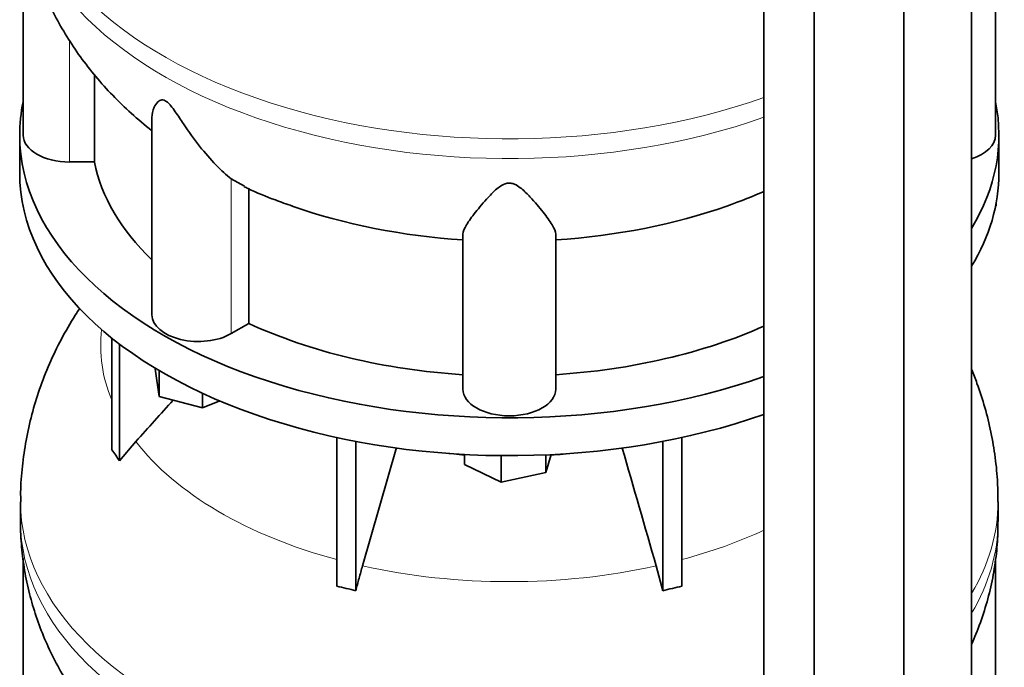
# Model space of a CAD drawing. Header units: millimetres. Extents: x 462 to 1346, y -1444 to 1443.
# Tile 8 of 29: x 1054 to 1341, y -1019 to -831. Entities that reach past the tile are written whole.
import ezdxf

# ---------------------------------------------------------------- set-up
doc = ezdxf.new("R2010")
doc.units = ezdxf.units.MM
doc.layers.add('LOW_454-2', color=7, linetype='Continuous')
doc.layers.add('VSI454_DIFFUSORE', color=7, linetype='Continuous')

# ---------------------------------------------------------------- blocks, each defined once
blk = doc.blocks.new('SE4')
at = {"layer": 'LOW_454-2', "color": 7, "linetype": 'Continuous', "lineweight": 35}
for p, q in [((1331.45, -1102.39), (1331.45, -701.64)), ((1311.79, -1117.46), (1311.79, -716.46)), ((1271.03, -721.05), (1271.03, -1122.09)), ((1285.7, -1128.81), (1285.7, -727.82))]:
    blk.add_line(p, q, dxfattribs=at)
at = {"layer": 'VSI454_DIFFUSORE', "color": 7, "linetype": 'Continuous', "lineweight": 35}
for p, q in [((1055.43, -799.65), (1055.43, -864.17)), ((1338.43, -864.17), (1338.43, -799.95)), ((1076.18, -871.96), (1076.18, -846.58)), ((1092.92, -859.03), (1092.92, -916.42)), ((1054.43, -864.17), (1054.43, -875.19)), ((1339.43, -875.19), (1339.43, -864.17)), ((1076.18, -871.96), (1068.93, -871.96)), ((1119.84, -879.03), (1115.97, -876.85)), ((1121.09, -918.97), (1121.09, -879.73)), ((1338.58, -884.74), (1338.45, -884.83)), ((1338.58, -884.74), (1338.58, -884.18)), ((1183.43, -938.07), (1183.43, -892.99)), ((1210.43, -938.07), (1210.43, -892.99)), ((1121.09, -918.97), (1115.97, -921.93)), ((1081.22, -955.79), (1081.22, -923.21)), ((1083.52, -958.99), (1083.52, -925)), ((1093.86, -932.23), (1093.86, -932)), ((1095.07, -940.2), (1093.86, -932.23)), ((1095.07, -940.2), (1095.07, -932.72)), ((1107.63, -943.58), (1107.63, -939.3)), ((1107.63, -943.58), (1095.07, -940.2)), ((1112.67, -941.54), (1107.63, -943.58)), ((1083.52, -958.99), (1088.24, -953.35)), ((1146.71, -995.47), (1146.71, -952.18)), ((1152.25, -996.8), (1152.25, -953.31)), ((1241.61, -996.8), (1241.61, -953.31)), ((1247.15, -995.47), (1247.15, -952.18)), ((1164.09, -955.06), (1154.2, -989.56)), ((1183.91, -959.99), (1183.91, -957.12)), ((1194.52, -965.13), (1183.91, -959.99)), ((1194.52, -965.13), (1194.52, -957.45)), ((1209.14, -957.16), (1207.54, -962.4)), ((1207.54, -962.4), (1207.54, -957.23)), ((1207.54, -962.4), (1194.52, -965.13)), ((1054.68, -970.89), (1054.68, -976.64)), ((1339.18, -976.64), (1339.18, -970.89)), ((1055.43, -987.44), (1055.43, -1051.96)), ((1338.43, -1051.96), (1338.43, -987.75)), ((1239.66, -989.56), (1241.61, -996.8))]:
    blk.add_line(p, q, dxfattribs=at)
at = {"layer": 'VSI454_DIFFUSORE', "color": 4, "linetype": 'Continuous', "lineweight": 9}
for p, q in [((1068.93, -871.96), (1068.93, -836.6)), ((1115.97, -921.93), (1115.97, -876.85))]:
    blk.add_line(p, q, dxfattribs=at)
for centre, major_axis, start_param, end_param in [((1196.93, -783.1), (142.25, 0), 3.141609, 5.260321), ((1196.93, -788.85), (-142.25, 0), 0, 2.118728), ((1196.93, -925.48), (118.93, 0), 3.072762, 3.374835), ((1196.93, -925.48), (-118.93, 0), 0.417927, 1.134811), ((1196.93, -904.38), (-92.64, 0), 1.362219, 1.429779), ((1196.93, -904.38), (-92.64, 0), -4.580995, -4.503811), ((1196.93, -970.89), (142.25, 0), 3.141609, 5.260321), ((1196.93, -970.89), (142.25, 0), 5.95196, 6.283185), ((1196.93, -970.89), (142.25, 0), 0, 0.000091), ((1196.93, -976.64), (-142.25, 0), 0, 2.118728), ((1196.93, -976.64), (-142.25, 0), 2.810367, 3.141593), ((1196.93, -925.48), (118.93, 0), -1.134811, -0.898117), ((1196.93, -925.48), (-118.93, 0), 1.203325, 1.938268)]:
    blk.add_ellipse(centre, major_axis=major_axis, ratio=0.57735, start_param=start_param, end_param=end_param, dxfattribs=at)
at = {"layer": 'VSI454_DIFFUSORE', "color": 7, "linetype": 'Continuous', "lineweight": 35}
for centre, major_axis, start_param, end_param in [((1196.93, -864.17), (-142.5, 0), 6.164646, 6.283185), ((1196.93, -864.17), (-142.5, 0), 2.805373, 3.260132), ((1196.93, -864.17), (-142.5, 0), 0, 2.117672), ((1068.93, -864.17), (13.5, 0), 3.141603, 4.712389), ((1324.93, -864.17), (-13.5, 0), 2.074933, 3.141582), ((1196.93, -864.17), (-121.5, 0), 0.111341, 0.543224), ((1196.93, -875.19), (-142.5, 0), 0, 2.117672), ((1196.93, -875.19), (-142.5, 0), 2.805373, 3.141593), ((1196.93, -824.92), (-121.5, 0), 1.023957, 1.459455), ((1196.93, -824.92), (121.5, 0), 4.82373, 5.26092), ((1106.42, -916.42), (13.5, 0), 3.141603, 5.497787), ((1196.93, -864.17), (-121.5, 0), 0.896739, 1.459455), ((1196.93, -864.17), (121.5, 0), 4.82373, 5.368326), ((1196.93, -938.07), (13.5, 0), 3.141593, 6.283185)]:
    blk.add_ellipse(centre, major_axis=major_axis, ratio=0.57735, start_param=start_param, end_param=end_param, dxfattribs=at)
for points, knots in [([(1054.69, -788.82), (1054.69, -788.98), (1054.6, -791.3), (1054.94, -796.25), (1055.76, -803.07), (1057.2, -809.88), (1059.15, -816.52), (1061.62, -823.02), (1064.6, -829.35), (1068.08, -835.49), (1072.06, -841.43), (1076.52, -847.15), (1081.47, -852.65), (1086.87, -857.86), (1090.88, -861.27), (1092.89, -862.83), (1092.92, -862.86)], [0, 0, 0, 0, 0.0044748, 0.0799543, 0.1551396, 0.2302072, 0.3053667, 0.3808344, 0.4568334, 0.5335933, 0.6113454, 0.6903142, 0.7707025, 0.8526696, 0.9363041, 0.9376799, 0.9376799, 0.9376799, 0.9376799]), ([(1115.97, -876.85), (1114.6, -875.78), (1113.09, -874.41), (1109.98, -871.19), (1108.37, -869.34), (1105.23, -865.34), (1103.7, -863.18), (1101.33, -859.7), (1100.55, -858.51), (1099.28, -856.72), (1098.85, -856.12), (1098.12, -855.26), (1097.87, -854.99), (1097.35, -854.5), (1097.07, -854.29), (1096.29, -853.86), (1095.85, -853.86), (1095.16, -854.07), (1094.89, -854.26), (1094.18, -854.92), (1093.86, -855.46), (1093.14, -856.99), (1092.92, -858.03), (1092.92, -859.04)], [0, 0, 0, 0, 0.125, 0.125, 0.25, 0.25, 0.375, 0.375, 0.4375, 0.4375, 0.46875, 0.46875, 0.484375, 0.484375, 0.5, 0.5, 0.53125, 0.53125, 0.5625, 0.5625, 0.625, 0.625, 0.7378424, 0.7378424, 0.7378424, 0.7378424]), ([(1119.78, -879.15), (1120.18, -879.35), (1122.93, -880.7), (1127.91, -882.74), (1131.98, -884.17), (1133.81, -884.81)], [0, 0, 0, 0, 0.082165, 0.653228, 1, 1, 1, 1]), ([(1210.43, -892.99), (1210.43, -892.25), (1210.03, -891.33), (1208.73, -889.16), (1207.82, -887.91), (1205.67, -885.18), (1204.43, -883.69), (1202.2, -881.3), (1201.4, -880.49), (1199.99, -879.34), (1199.49, -878.96), (1198.6, -878.49), (1198.28, -878.36), (1197.59, -878.16), (1197.21, -878.1), (1196.1, -878.13), (1195.4, -878.4), (1194.25, -879.05), (1193.76, -879.42), (1192.37, -880.58), (1191.59, -881.38), (1189.4, -883.73), (1188.15, -885.24), (1186.01, -887.96), (1185.12, -889.17), (1183.83, -891.32), (1183.43, -892.25), (1183.43, -892.99)], [0, 0, 0, 0, 0.125, 0.125, 0.25, 0.25, 0.375, 0.375, 0.4375, 0.4375, 0.46875, 0.46875, 0.484375, 0.484375, 0.5, 0.5, 0.53125, 0.53125, 0.5625, 0.5625, 0.625, 0.625, 0.75, 0.75, 0.875, 0.875, 1, 1, 1, 1]), ([(1071.94, -914.5), (1071.48, -915.18), (1069.58, -918.13), (1066.48, -923.47), (1063.01, -930.66), (1060.15, -938), (1057.88, -945.44), (1056.2, -952.98), (1055.14, -960.49), (1054.66, -966.64), (1054.72, -969.88), (1054.74, -970.9)], [0.4948765, 0.4948765, 0.4948765, 0.4948765, 0.5156762, 0.584164, 0.651581, 0.7180447, 0.7836695, 0.8485651, 0.9128361, 0.9765834, 1, 1, 1, 1]), ([(1339.13, -970.88), (1339.12, -968.88), (1339.1, -964.88), (1338.43, -957.96), (1337.2, -950.66), (1335.42, -943.43), (1333.45, -937.39), (1332.05, -933.78), (1331.51, -932.48)], [0, 0, 0, 0, 0.045782, 0.1087392, 0.1714504, 0.2340199, 0.2965571, 0.3321569, 0.3321569, 0.3321569, 0.3321569]), ([(1054.69, -976.62), (1054.69, -976.77), (1054.6, -979.1), (1054.94, -984.04), (1055.76, -990.87), (1057.2, -997.67), (1059.15, -1004.32), (1061.62, -1010.82), (1064.6, -1017.15), (1068.08, -1023.28), (1072.06, -1029.22), (1076.52, -1034.94), (1081.47, -1040.44), (1086.87, -1045.66), (1090.88, -1049.06), (1092.89, -1050.63), (1092.92, -1050.65)], [0, 0, 0, 0, 0.0044748, 0.0799543, 0.1551396, 0.2302072, 0.3053667, 0.3808344, 0.4568334, 0.5335933, 0.6113454, 0.6903142, 0.7707025, 0.8526696, 0.9363041, 0.9376799, 0.9376799, 0.9376799, 0.9376799]), ([(1331.52, -1012.26), (1331.93, -1011.32), (1333.29, -1008.15), (1335.27, -1002.63), (1337.16, -995.65), (1338.43, -988.67), (1339.11, -982.19), (1339.12, -978.47), (1339.12, -976.67)], [0.6018453, 0.6018453, 0.6018453, 0.6018453, 0.635153, 0.7146693, 0.7929629, 0.8702403, 0.946705, 1, 1, 1, 1]), ([(1154.2, -989.56), (1153.86, -990.75), (1153.53, -991.95), (1152.87, -994.37), (1152.56, -995.58), (1152.25, -996.8)], [0, 0, 0, 0, 0.5, 0.5, 1, 1, 1, 1])]:
    blk.add_open_spline(points, degree=3, knots=knots, dxfattribs=at)
for points in [[(1260.27, -884.78), (1264.39, -883.31), (1267.99, -881.9), (1271.06, -880.53)], [(1088.24, -953.35), (1091.87, -949.33), (1095.49, -945.31), (1099.12, -941.29)], [(1081.22, -955.79), (1081.98, -956.8), (1082.75, -957.88), (1083.52, -958.99)], [(1229.82, -955.24), (1233.1, -966.68), (1236.38, -978.12), (1239.66, -989.56)], [(1152.25, -996.8), (1150.4, -996.31), (1148.55, -995.86), (1146.71, -995.47)], [(1241.61, -996.8), (1243.46, -996.31), (1245.31, -995.86), (1247.15, -995.47)]]:
    blk.add_open_spline(points, degree=3, dxfattribs=at)

msp = doc.modelspace()

# ---------------------------------------------------------------- block references
msp.add_blockref('SE4', (0, 0))

doc.saveas('drawing.dxf')
